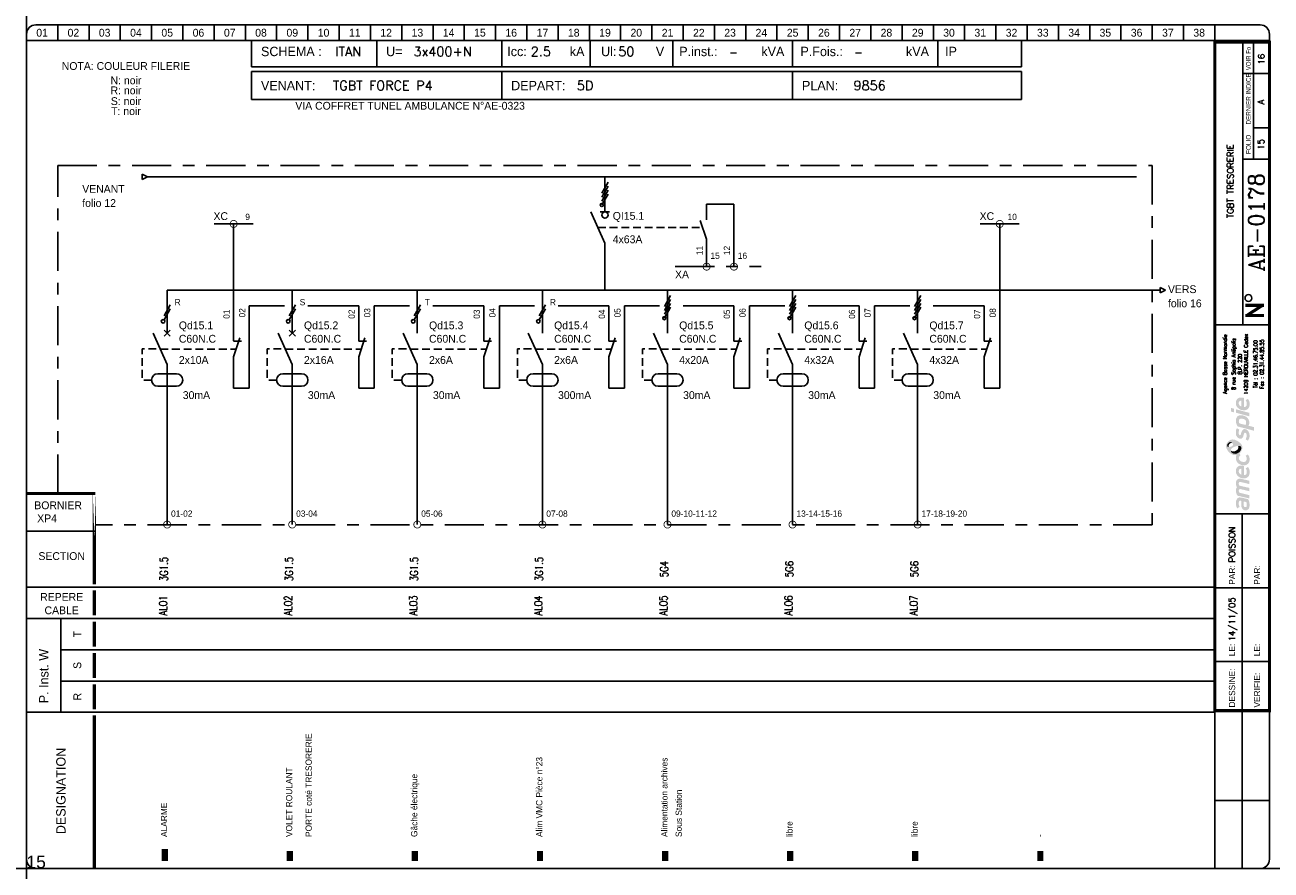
# Model space of a CAD drawing. Header units: millimetres. Extents: x 0 to 4898, y -1200 to 270.
# Tile 22 of 34: x 2500 to 2898, y -400 to -130. Entities that reach past the tile are written whole.
import ezdxf
from ezdxf.enums import TextEntityAlignment as Align

# ---------------------------------------------------------------- set-up
doc = ezdxf.new("R2010")
doc.units = ezdxf.units.MM
doc.header["$LTSCALE"] = 25
for name, pattern in [('AXES', [0.95, 0.5, -0.15, 0.15, -0.15]), ('CONTINU', [0]), ('DISCONTINU', [0.15, 0.1, -0.05])]:
    doc.linetypes.add(name, pattern=pattern)
doc.layers.get('0').update_dxf_attribs({"linetype": 'CONTINUOUS'})
doc.layers.get('Defpoints').update_dxf_attribs({"linetype": 'CONTINUOUS'})
for name, color, linetype in [('POINTILLE', 5, 'DISCONTINU'), ('TEXTE', 92, 'CONTINU'), ('TRAIAXE', 6, 'AXES'), ('TRAIFIN', 1, 'CONTINU'), ('TRAIGROS', 40, 'CONTINU'), ('TRAIMOY', 150, 'CONTINU')]:
    doc.layers.add(name, color=color, linetype=linetype)
doc.styles.add('ROMANC', font='romanc')
doc.styles.add('ROMANS8', font='ROMANS8.shx')
doc.styles.add('T1', font='arial.ttf')
doc.styles.add('TEXTE', font='txt8', dxfattribs={"height": 2.5})
doc.styles.add('TXT', font='txt', dxfattribs={"width": 0.8})

# ---------------------------------------------------------------- blocks, each defined once
blk = doc.blocks.new('CART')
at = {"layer": 'TEXTE', "color": 7}
for p, q in [((72.02, 264.91), (72.02, 256.49)), ((112.02, 264.91), (112.02, 256.49)), ((152.02, 264.91), (152.02, 256.49)), ((180.26, 264.91), (180.26, 256.49)), ((206.73, 264.91), (206.73, 256.49)), ((244.98, 264.91), (244.98, 256.49)), ((291.46, 264.91), (291.46, 256.49)), ((318.22, 264.91), (318.22, 256.49)), ((318.22, 256.49), (72.02, 256.49)), ((72, 255), (318.25, 255)), ((72, 246), (72, 255)), ((152, 255), (152, 246)), ((245, 255), (245, 246)), ((318.25, 255), (318.25, 246)), ((318.25, 246), (72, 246)), ((11.02, 79.91), (11.02, 49.91))]:
    blk.add_line(p, q, dxfattribs=at)
at = {"layer": 'TEXTE', "color": 7, "const_width": 1}
for points in [[(395.77, 180.16), (389.77, 180.16)], [(390.27, 176.91), (395.27, 180.16)], [(395.77, 176.91), (389.77, 176.91)]]:
    blk.add_lwpolyline(points, dxfattribs=at)
at = {"layer": 'TEXTE', "color": 7}
blk.add_circle((390.78, 182.5), 1.08, dxfattribs=at)
at = {"layer": 'TRAIAXE', "color": 6}
for p, q in [((10.02, 224.91), (360.02, 224.91)), ((10.02, 119.91), (10.02, 224.91)), ((360.02, 224.91), (360.02, 109.91)), ((360.02, 109.91), (22.02, 109.91))]:
    blk.add_line(p, q, dxfattribs=at)
at = {"layer": 'TRAIFIN', "color": 7}
for p, q in [((10.02, 269.91), (10.02, 264.91)), ((20.02, 269.91), (20.02, 264.91)), ((30.02, 269.91), (30.02, 264.91)), ((40.02, 269.91), (40.02, 264.91)), ((50.02, 269.91), (50.02, 264.91)), ((60.02, 269.91), (60.02, 264.91)), ((70.02, 269.91), (70.02, 264.91)), ((80.02, 269.91), (80.02, 264.91)), ((90.02, 269.91), (90.02, 264.91)), ((100.02, 269.91), (100.02, 264.91)), ((110.02, 269.91), (110.02, 264.91)), ((120.02, 269.91), (120.02, 264.91)), ((130.02, 269.91), (130.02, 264.91)), ((140.02, 269.91), (140.02, 264.91)), ((150.02, 269.91), (150.02, 264.91)), ((160.02, 269.91), (160.02, 264.91)), ((170.02, 269.91), (170.02, 264.91)), ((180.02, 269.91), (180.02, 264.91)), ((190.02, 269.91), (190.02, 264.91)), ((200.02, 269.91), (200.02, 264.91)), ((210.02, 269.91), (210.02, 264.91)), ((220.02, 269.91), (220.02, 264.91)), ((230.02, 269.91), (230.02, 264.91)), ((240.02, 269.91), (240.02, 264.91)), ((250.02, 269.91), (250.02, 264.91)), ((260.02, 269.91), (260.02, 264.91)), ((270.02, 269.91), (270.02, 264.91)), ((280.02, 269.91), (280.02, 264.91)), ((290.02, 269.91), (290.02, 264.91)), ((300.02, 269.91), (300.02, 264.91)), ((310.02, 269.91), (310.02, 264.91)), ((320.02, 269.91), (320.02, 264.91)), ((330.02, 269.91), (330.02, 264.91)), ((340.02, 269.91), (340.02, 264.91)), ((350.02, 269.91), (350.02, 264.91)), ((360.02, 269.91), (360.02, 264.91)), ((370.02, 269.91), (370.02, 264.91)), ((380.02, 269.91), (380.02, 264.91)), ((392.43, 226.95), (392.43, 264.41)), ((392.43, 237), (396.98, 237))]:
    blk.add_line(p, q, dxfattribs=at)
at = {"layer": 'TRAIGROS', "color": 7}
for p, q in [((3.02, 269.91), (394.52, 269.91)), ((0.02, 266.91), (0.02, 264.91)), ((397.52, 264.91), (0.02, 264.91)), ((397.52, 264.91), (0.02, 264.91)), ((0.02, 264.91), (0.02, 2.91)), ((389.02, 173.91), (389.02, 264.41)), ((397.52, 266.91), (397.52, 264.91)), ((397.52, 2.91), (397.52, 264.91)), ((389.02, 254.41), (397.02, 254.41)), ((389.02, 226.92), (397.02, 226.92)), ((380.02, 173.91), (397.52, 173.91)), ((380.02, 113.43), (397.53, 113.43)), ((0.02, 107.91), (22.02, 107.91)), ((0.02, 89.91), (380.02, 89.91)), ((11.02, 79.91), (0.02, 79.91)), ((11.02, 79.91), (380.02, 79.91)), ((11.02, 69.91), (380.02, 69.91)), ((11.02, 59.91), (380.02, 59.91)), ((0.02, 49.91), (380.02, 49.91)), ((380.02, -0.12), (380.02, 50.43)), ((3.02, -0.09), (394.52, -0.09))]:
    blk.add_line(p, q, dxfattribs=at)
for points, const_width in [([(380.02, 264.41), (380.02, 50.43), (397.52, 50.43), (397.52, 264.41), (380.02, 264.41)], 1), ([(0.02, 119.91), (22.02, 119.91)], 1), ([(21.73, 88.91), (21.73, 80.91)], 1), ([(21.73, 78.91), (21.73, 70.91)], 1), ([(21.73, 68.91), (21.73, 60.91)], 1), ([(21.73, 58.91), (21.73, 50.91)], 1), ([(21.73, 48.91), (21.73, 43.38)], 1), ([(21.73, 43.38), (21.73, -0.09)], 1), ([(44.23, 6.14), (44.23, 2.27)], 2), ([(84.23, 5.5), (84.23, 2.27)], 2), ([(124.23, 5.5), (124.23, 2.27)], 2), ([(164.23, 5.5), (164.23, 2.27)], 2), ([(204.23, 5.5), (204.23, 2.27)], 2), ([(244.23, 5.5), (244.23, 2.27)], 2), ([(284.23, 5.5), (284.23, 2.27)], 2), ([(324.23, 5.5), (324.23, 2.27)], 2)]:
    blk.add_lwpolyline(points, dxfattribs=dict(at, const_width=const_width))
at = {"layer": 'TRAIGROS', "color": 7, "const_width": 1}
blk.add_lwpolyline([(21.73, 119.95), (21.73, 90.91)], close=True, dxfattribs=at)
at = {"layer": 'TRAIGROS', "color": 7}
for centre, start, end in [((3.02, 266.91), 90, 180), ((394.52, 266.91), 0, 90), ((3.02, 2.91), 180, 270), ((394.52, 2.91), 270, 0)]:
    blk.add_arc(centre, 3, start, end, dxfattribs=at)
at = {"layer": 'TRAIMOY', "color": 7}
for p, q in [((388.77, -0.1), (388.77, 113.43)), ((380.02, 89.73), (397.53, 89.73)), ((380.02, 66.18), (397.53, 66.18)), ((380.02, 21.66), (397.53, 21.66))]:
    blk.add_line(p, q, dxfattribs=at)
at = {"layer": 'TEXTE', "color": 7}
for s, p in [('01', (5.02, 267.41)), ('02', (15.02, 267.41)), ('03', (25.02, 267.41)), ('04', (35.02, 267.41)), ('05', (45.02, 267.41)), ('06', (55.02, 267.41)), ('07', (65.02, 267.41)), ('08', (75.02, 267.41)), ('09', (85.02, 267.41)), ('10', (95.02, 267.41)), ('11', (105.02, 267.41)), ('12', (115.02, 267.41)), ('13', (125.02, 267.41)), ('14', (135.02, 267.41)), ('15', (145.02, 267.41)), ('16', (155.02, 267.41)), ('17', (165.02, 267.41)), ('18', (175.02, 267.41)), ('19', (185.02, 267.41)), ('20', (195.02, 267.41)), ('21', (205.02, 267.41)), ('22', (215.02, 267.41)), ('23', (225.02, 267.41)), ('24', (235.02, 267.41)), ('25', (245.02, 267.41)), ('26', (255.02, 267.41)), ('27', (265.02, 267.41)), ('28', (275.02, 267.41)), ('29', (285.02, 267.41)), ('30', (295.02, 267.41)), ('31', (305.02, 267.41)), ('32', (315.02, 267.41)), ('33', (325.02, 267.41)), ('34', (335.02, 267.41)), ('35', (345.02, 267.41)), ('36', (355.02, 267.41)), ('37', (365.02, 267.41)), ('38', (375.02, 267.41))]:
    blk.add_text(s, height=2.5, dxfattribs=at).set_placement(p, align=Align.MIDDLE)
for s, height, p in [('kA', 3, (173.77, 259.91)), ('Ul:', 3, (183.77, 259.91)), ('P.inst.:', 3, (208.77, 259.91)), ('kVA', 3, (235.02, 259.91)), ('P.Fois.:', 3, (247.52, 259.91)), ('kVA', 3, (281.27, 259.91)), ('SCHEMA :', 3, (75.02, 259.91)), ('U=', 3, (115.02, 259.91)), ('Icc:', 3, (153.77, 259.91)), ('V', 3, (201.27, 259.91)), ('IP', 3, (293.77, 259.91)), ('VENANT:', 3, (75, 249)), ('DEPART:', 3, (155, 249)), ('PLAN:', 3, (248, 249)), ('BORNIER', 2.5, (2.52, 114.91))]:
    blk.add_text(s, height=height, dxfattribs=at).set_placement(p)
at = {"layer": 'TEXTE', "color": 7, "width": 0.75}
blk.add_text('VOIR Fo', height=1.5, rotation=90, dxfattribs=at).set_placement((391.52, 255.41), (391.52, 262.91), align=Align.FIT)
at = {"layer": 'TEXTE', "color": 7, "style": 'TXT', "width": 0.8}
blk.add_text('DERNIER INDICE', height=1.5, rotation=90, dxfattribs=at).set_placement((391.52, 238.03))
at = {"layer": 'TEXTE', "color": 7}
for s, height, p in [('FOLIO', 1.5, (391.52, 231.67)), ('T', 2.5, (17.52, 74.91)), ('S', 2.5, (17.52, 64.91)), ('R', 2.5, (17.52, 54.91))]:
    blk.add_text(s, height=height, rotation=90, dxfattribs=at).set_placement(p, align=Align.CENTER)
for s, p in [('SECTION', (11.27, 98.66)), ('REPERE', (11.27, 85.59)), ('CABLE', (11.27, 81.3))]:
    blk.add_text(s, height=2.5, dxfattribs=at).set_placement(p, align=Align.CENTER)
for s, height, p in [('PAR:', 2, (386.53, 90.73)), ('PAR:', 2, (394.53, 90.73)), ('P. Inst. W', 3, (7.05, 52.81)), ('LE:', 2, (386.53, 67.86)), ('LE:', 2, (394.53, 67.86)), ('DESSINE:', 2, (386.53, 51.43)), ('VERIFIE:', 2, (394.53, 51.43)), ('DESIGNATION', 3, (12.52, 10.91))]:
    blk.add_text(s, height=height, rotation=90, dxfattribs=at).set_placement(p)
at = {"layer": 'TEXTE', "color": 4, "style": 'ROMANC'}
for tag, height, p in [('FOLIO_SUIVANT', 2, (395.92, 258.95)), ('INDICE', 2, (395.81, 245.26)), ('FOLIO', 2, (395.81, 231.67)), ('NUMERO', 5, (395.81, 206.7))]:
    blk.add_attdef(tag, text='', height=height, rotation=90, dxfattribs=at).set_placement(p, align=Align.CENTER)
for tag, p, height in [('REGIME_DE_NEUTRE', (98.77, 259.91), 3), ('TENSION', (123.77, 259.91), 3), ('ICC', (161.27, 259.91), 3), ('UI', (189.27, 259.91), 3), ('P_INSTAL', (224.73, 259.91), 2.5), ('PUISSSANCE_DE_FOISO', (264.73, 259.91), 2.5), ('VENANT_DE', (98, 249), 3), ('DEPART', (176, 249), 3), ('PLAN', (264.5, 249), 3)]:
    blk.add_attdef(tag, p, '', height=height, dxfattribs=at)
blk.add_attdef('INTITULE_DU_PLAN', text='', height=2, rotation=90, dxfattribs=at).set_placement((385.02, 219.91), align=Align.MIDDLE)
for tag, p in [('DESSINATEUR', (386.55, 97.87)), ('DATE', (386.53, 72.67))]:
    blk.add_attdef(tag, p, '', height=2, rotation=90, dxfattribs=at)
blk = doc.blocks.new('JC')
at = {"layer": 'TEXTE'}
for s, p in [('NOTA: COULEUR FILERIE', (10.73, 20.01)), ('N: noir', (10.73, 15.46)), ('R: noir', (10.73, 12.25)), ('S: noir', (10.73, 8.81)), ('T: noir', (10.73, 5.6))]:
    blk.add_text(s, height=2.5, dxfattribs=at).set_placement(p, align=Align.MIDDLE)
blk = doc.blocks.new('LOGO')
h = blk.add_hatch(color=187)
h.paths.add_polyline_path([(0.27, -25.15), (-0.26, -25.03), (-0.61, -25.01), (-0.96, -25.01), (-1.3, -25.15), (-1.56, -25.39), (-1.76, -25.66), (-1.92, -26.06), (-2.01, -26.61), (-2, -27.13), (-1.95, -27.54), (-1.82, -27.98), (-1.59, -28.49), (-0.78, -28.03), (-0.88, -27.84), (-0.99, -27.58), (-1.06, -27.27), (-1.09, -26.94), (-1.07, -26.65), (-1.03, -26.36), (-0.9, -26.15), (-0.74, -26.05), (-0.59, -26.04), (-0.23, -26.1), (-0.26, -26.47), (-0.29, -26.77), (-0.31, -27.1), (-0.31, -27.41), (-0.26, -27.77), (-0.19, -28.1), (-0.05, -28.44), (0.2, -28.78), (0.48, -28.98), (0.87, -29.11), (1.22, -29.1), (1.58, -29.04), (1.84, -28.87), (2.14, -28.53), (2.3, -28.16), (2.37, -27.71), (2.36, -27.1), (2.28, -26.51), (2.08, -25.89), (1.89, -25.54), (0.84, -25.3)])
h.paths.add_polyline_path([(0.54, -26.31), (1.32, -26.47), (1.41, -26.69), (1.48, -27.01), (1.49, -27.42), (1.48, -27.74), (1.4, -27.9), (1.29, -28.03), (1.14, -28.09), (0.96, -28.1), (0.81, -28.07), (0.69, -27.97), (0.6, -27.85), (0.54, -27.71), (0.5, -27.54), (0.49, -27.3), (0.49, -27.06), (0.5, -26.59)], flags=16)
h.paths.add_polyline_path([(-0.88, -23.47), (-0.97, -23.29), (-1.06, -23.08), (-1.08, -22.86), (-1.05, -22.63), (-0.97, -22.45), (-0.79, -22.36), (-0.5, -22.33), (2.29, -23.01), (2.29, -21.94), (-0.8, -21.24), (-0.96, -21.08), (-1.06, -20.77), (-1.1, -20.45), (-1, -20.2), (-0.87, -20.11), (-0.7, -20.03), (-0.48, -20.05), (2.29, -20.7), (2.29, -19.65), (-0.36, -19.01), (-0.65, -19), (-1.01, -19.01), (-1.3, -19.12), (-1.55, -19.28), (-1.77, -19.54), (-1.9, -19.8), (-1.98, -20), (-2.02, -20.38), (-2.01, -20.76), (-1.91, -21.13), (-1.79, -21.45), (-1.64, -21.71), (-1.75, -21.83), (-1.89, -22.08), (-1.98, -22.36), (-2.01, -22.66), (-2.01, -23), (-1.95, -23.36), (-1.85, -23.71), (-1.69, -24.08), (-1.5, -24.43), (2.29, -25.32), (2.29, -24.26)])
h.paths.add_polyline_path([(-0.19, -14.81), (-0.51, -14.81), (-0.91, -14.88), (-1.19, -15), (-1.42, -15.16), (-1.64, -15.38), (-1.83, -15.67), (-1.95, -15.97), (-2, -16.26), (-2.02, -16.52), (-2.01, -16.84), (-1.96, -17.15), (-1.84, -17.46), (-1.65, -17.81), (-1.41, -18.09), (-1.14, -18.33), (-0.89, -18.51), (-0.59, -18.68), (-0.17, -18.82), (0.24, -18.89), (0.59, -18.91), (0.98, -18.88), (1.37, -18.75), (1.77, -18.51), (2.17, -18.06), (2.33, -17.58), (2.38, -17.11), (2.38, -16.56), (2.33, -16.15), (2.2, -15.79), (2.03, -15.5), (1.82, -15.25), (1.14, -15.68), (1.3, -15.94), (1.42, -16.3), (1.49, -16.68), (1.49, -16.99), (1.43, -17.33), (1.23, -17.63), (0.99, -17.81), (0.79, -17.86), (0.6, -17.84), (0.6, -14.97), (0.23, -14.85)])
h.paths.add_polyline_path([(-0.26, -17.69), (-0.43, -17.64), (-0.58, -17.55), (-0.76, -17.39), (-0.9, -17.24), (-1.01, -17.02), (-1.06, -16.86), (-1.08, -16.63), (-1.06, -16.36), (-0.96, -16.16), (-0.83, -15.98), (-0.62, -15.87), (-0.44, -15.83), (-0.26, -15.83)], flags=16)
h.paths.add_polyline_path([(-0.09, -13.56), (-0.44, -13.4), (-0.74, -13.16), (-0.95, -12.9), (-1.04, -12.61), (-1.08, -12.36), (-1.02, -12.05), (-0.89, -11.83), (-0.73, -11.69), (-0.61, -11.61), (-0.5, -11.55), (-0.88, -10.89), (-1.08, -11.04), (-1.32, -11.18), (-1.51, -11.28), (-1.78, -11.38), (-1.87, -11.55), (-1.97, -11.89), (-2.01, -12.3), (-1.98, -12.76), (-1.82, -13.35), (-1.54, -13.76), (-1.25, -14.08), (-0.85, -14.34), (-0.48, -14.51), (-0.05, -14.65), (0.44, -14.71), (0.94, -14.69), (1.47, -14.5), (1.83, -14.25), (2.09, -13.94), (2.26, -13.6), (2.36, -13.21), (2.39, -12.82), (2.37, -12.43), (2.27, -11.98), (2.07, -11.58), (1.82, -11.23), (1.12, -11.67), (1.29, -11.95), (1.43, -12.27), (1.45, -12.61), (1.43, -12.96), (1.23, -13.36), (0.95, -13.57), (0.61, -13.63), (0.31, -13.63)])
h.paths.add_polyline_path([(1.25, -3.19), (0.94, -3.13), (0.59, -3.14), (0.32, -3.25), (0.1, -3.49), (-0.12, -3.81), (-0.25, -4.17), (-0.38, -4.62), (-0.46, -4.92), (-0.59, -5.03), (-0.74, -5.08), (-0.86, -5.03), (-0.96, -4.94), (-1.06, -4.74), (-1.12, -4.53), (-1.11, -4.23), (-1.07, -3.86), (-1.01, -3.51), (-0.93, -3.23), (-1.72, -2.85), (-1.84, -3.12), (-1.93, -3.4), (-1.97, -3.68), (-2, -3.98), (-2.02, -4.32), (-2, -4.65), (-1.94, -5.01), (-1.8, -5.31), (-1.64, -5.58), (-1.4, -5.84), (-1.11, -6.04), (-0.85, -6.17), (-0.56, -6.2), (-0.24, -6.15), (0.01, -5.99), (0.18, -5.81), (0.32, -5.51), (0.41, -5.18), (0.51, -4.86), (0.57, -4.63), (0.67, -4.45), (0.78, -4.33), (0.97, -4.29), (1.15, -4.35), (1.3, -4.55), (1.41, -4.85), (1.44, -5.24), (1.41, -5.62), (1.33, -5.91), (1.23, -6.15), (1.09, -6.39), (1.78, -6.81), (1.86, -6.74), (1.97, -6.61), (2.14, -6.32), (2.27, -6), (2.36, -5.62), (2.37, -5.24), (2.35, -4.86), (2.3, -4.52), (2.19, -4.21), (2.03, -3.92), (1.85, -3.65), (1.57, -3.35)])
h.paths.add_polyline_path([(1.14, 0.91), (0.82, 1.08), (0.5, 1.2), (0.1, 1.27), (-0.26, 1.3), (-0.73, 1.29), (-1.12, 1.19), (-1.38, 1.04), (-1.61, 0.8), (-1.77, 0.55), (-1.89, 0.33), (-1.98, 0.01), (-2.01, -0.32), (-1.99, -0.65), (-1.95, -1.02), (-1.88, -1.34), (-1.76, -1.63), (-1.63, -1.96), (-1.52, -2.24), (3.84, -3.66), (3.84, -2.51), (1.96, -2.01), (2.11, -1.85), (2.24, -1.56), (2.27, -1.32), (2.29, -1.04), (2.27, -0.75), (2.21, -0.44), (2.07, -0.1), (1.9, 0.2), (1.71, 0.44), (1.43, 0.71)])
h.paths.add_polyline_path([(0.98, -1.77), (-0.92, -1.28), (-0.98, -1.1), (-1.05, -0.84), (-1.07, -0.56), (-1.04, -0.29), (-0.94, -0.06), (-0.77, 0.11), (-0.53, 0.2), (-0.24, 0.22), (0.04, 0.2), (0.35, 0.13), (0.58, 0.05), (0.81, -0.07), (1.02, -0.24), (1.19, -0.46), (1.27, -0.68), (1.28, -0.93), (1.28, -1.16), (1.24, -1.43), (1.15, -1.61)], flags=16)
h.paths.add_polyline_path([(-1.97, 3.22), (-1.97, 2.11), (2.35, 0.95), (2.35, 2.06)])
h.paths.add_polyline_path([(-3.55, 3.65), (-3.55, 2.48), (-2.65, 2.25), (-2.65, 3.43)])
h.paths.add_polyline_path([(-0.19, 6.99), (-0.51, 6.99), (-0.91, 6.92), (-1.19, 6.81), (-1.42, 6.64), (-1.64, 6.43), (-1.83, 6.14), (-1.95, 5.83), (-2, 5.54), (-2.02, 5.28), (-2.01, 4.96), (-1.96, 4.66), (-1.84, 4.34), (-1.65, 4), (-1.41, 3.71), (-1.14, 3.48), (-0.89, 3.29), (-0.59, 3.12), (-0.17, 2.98), (0.24, 2.92), (0.59, 2.89), (0.98, 2.93), (1.37, 3.06), (1.77, 3.29), (2.17, 3.75), (2.33, 4.22), (2.38, 4.7), (2.38, 5.24), (2.33, 5.65), (2.2, 6.02), (2.03, 6.3), (1.82, 6.56), (1.14, 6.13), (1.3, 5.87), (1.42, 5.5), (1.49, 5.12), (1.49, 4.82), (1.43, 4.47), (1.23, 4.17), (0.99, 4), (0.79, 3.94), (0.6, 3.96), (0.6, 6.83), (0.23, 6.96)])
h.paths.add_polyline_path([(-0.26, 4.11), (-0.43, 4.16), (-0.58, 4.26), (-0.76, 4.42), (-0.9, 4.56), (-1.01, 4.78), (-1.06, 4.95), (-1.08, 5.17), (-1.06, 5.44), (-0.96, 5.64), (-0.83, 5.82), (-0.62, 5.93), (-0.44, 5.97), (-0.26, 5.97)], flags=16)
h = blk.add_hatch(color=135)
h.paths.add_polyline_path([(-2.62, -6.48), (-2.99, -6.44), (-3.33, -6.46), (-3.66, -6.54), (-3.9, -6.66), (-4.19, -6.88), (-4.48, -7.12), (-4.72, -7.4), (-4.9, -7.71), (-5.08, -8.08), (-5.15, -8.51), (-5.14, -8.84), (-5.03, -9.22), (-4.88, -9.56), (-4.68, -9.88), (-4.46, -10.22), (-4.19, -10.51), (-3.87, -10.81), (-3.57, -11.02), (-3.23, -11.21), (-2.91, -11.36), (-2.54, -11.44), (-2.16, -11.45), (-1.78, -11.38), (-1.51, -11.28), (-1.32, -11.18), (-1.08, -11.04), (-0.88, -10.89), (-0.73, -10.77), (-0.54, -10.54), (-0.29, -10.22), (-0.06, -9.77), (0.06, -9.2), (0.05, -8.64), (-0.11, -8.22), (-0.36, -7.85), (-0.69, -7.52), (-1.07, -7.21), (-1.43, -6.95), (-1.9, -6.73), (-2.27, -6.57)])
h.paths.add_polyline_path([(-2.94, -7.94), (-2.93, -8.06), (-2.93, -8.18), (-2.98, -8.34), (-3.08, -8.43), (-3.22, -8.54), (-3.43, -8.66), (-3.65, -8.75), (-3.89, -8.84), (-4.16, -8.87), (-4.34, -8.85), (-4.5, -8.82), (-4.67, -8.73), (-4.76, -8.58), (-4.8, -8.43), (-4.79, -8.24), (-4.75, -8.06), (-4.69, -7.92), (-4.59, -7.78), (-4.48, -7.64), (-4.34, -7.51), (-4.19, -7.41), (-4, -7.31), (-3.79, -7.28), (-3.58, -7.31), (-3.42, -7.38), (-3.25, -7.49), (-3.12, -7.62), (-3.02, -7.79)], flags=16)
h.paths.add_polyline_path([(-1.84, -8.57), (-1.32, -8.49), (-1.12, -8.49), (-0.87, -8.49), (-0.65, -8.57), (-0.45, -8.72), (-0.32, -8.9), (-0.26, -9.1), (-0.28, -9.35), (-0.35, -9.63), (-0.51, -9.97), (-0.73, -10.32), (-1.02, -10.58), (-1.39, -10.82), (-1.78, -10.98), (-2.23, -11.04), (-2.55, -11.01), (-2.82, -10.95), (-3.16, -10.77), (-3.4, -10.52), (-3.53, -10.28), (-3.6, -10.02), (-3.6, -9.73), (-3.5, -9.48), (-3.31, -9.23), (-3, -9.04), (-2.68, -8.88), (-2.26, -8.71)], flags=16)
h = blk.add_hatch(color=253)
h.paths.add_polyline_path([(-4, -7.31), (-4.19, -7.41), (-4.34, -7.51), (-4.48, -7.64), (-4.59, -7.78), (-4.69, -7.92), (-4.75, -8.06), (-4.79, -8.24), (-4.8, -8.43), (-4.76, -8.58), (-4.67, -8.73), (-4.5, -8.82), (-4.34, -8.85), (-4.36, -8.64), (-4.33, -8.43), (-4.27, -8.21), (-4.19, -8.05), (-4.09, -7.91), (-3.95, -7.79), (-3.82, -7.69), (-3.65, -7.62), (-3.47, -7.58), (-3.28, -7.58), (-3.12, -7.62), (-3.25, -7.49), (-3.42, -7.38), (-3.58, -7.31), (-3.79, -7.28)])
h.paths.add_polyline_path([(-0.87, -8.49), (-1.12, -8.49), (-1.32, -8.49), (-1.27, -8.65), (-1.22, -8.89), (-1.24, -9.17), (-1.31, -9.4), (-1.45, -9.63), (-1.67, -9.84), (-1.91, -10), (-2.2, -10.15), (-2.48, -10.22), (-2.71, -10.25), (-2.97, -10.24), (-3.22, -10.21), (-3.44, -10.12), (-3.6, -10.02), (-3.53, -10.28), (-3.4, -10.52), (-3.16, -10.77), (-2.82, -10.95), (-2.55, -11.01), (-2.23, -11.04), (-1.78, -10.98), (-1.39, -10.82), (-1.02, -10.58), (-0.73, -10.32), (-0.51, -9.97), (-0.35, -9.63), (-0.28, -9.35), (-0.26, -9.1), (-0.32, -8.9), (-0.45, -8.72), (-0.65, -8.57)])
at = {"color": 7, "style": 'ROMANS8', "width": 0.8}
for s, height, p in [('Agence Basse Normandie', 1.2384, (-4.85, 17.68)), ('8 rue Sophia Antipolis', 1.2384, (-2.12, 17.68)), ('14209 HEROUVILLE Cedex', 1.2384, (1.84, 17.68)), ('B.P. 220', 1.238, (-0.08, 17.68)), ('Tél : 02.31.46.75.00', 1.2384, (4.88, 17.68)), ('Fax : 02.31.44.85.55', 1.2384, (6.91, 17.68))]:
    blk.add_text(s, height=height, rotation=90, dxfattribs=at).set_placement(p, align=Align.CENTER)
blk = doc.blocks.new('U100')
at = {"layer": 'TRAIFIN'}
for p, q in [((1.11, 2.62), (-0.89, -0.88)), ((-0.89, -2.13), (1.11, 1.37))]:
    blk.add_line(p, q, dxfattribs=at)
blk.add_circle((-1.18, -2.64), 0.585, dxfattribs=at)
blk = doc.blocks.new('R12')
at = {"layer": 'TRAIFIN'}
blk.add_line((0, 0), (0, 10), dxfattribs=at)
at = {"layer": 'TRAIGROS'}
for p, q in [((2, 16), (0, 10)), ((0, 15), (2.5, 15))]:
    blk.add_line(p, q, dxfattribs=at)
blk = doc.blocks.new('U75')
at = {"layer": 'TRAIFIN', "const_width": 0.25}
blk.add_lwpolyline([(-1.125, 0, 1), (1.125, 0, 1)], format="xyb", close=True, dxfattribs=at)
blk = doc.blocks.new('U102')
at = {"layer": 'TRAIFIN'}
for p, q in [((1, 0.75), (-1, -2.75)), ((-1, -4), (1, -0.5)), ((1, -1.75), (-1, -5.25)), ((-1, -6.5), (1, -3))]:
    blk.add_line(p, q, dxfattribs=at)
blk.add_circle((-1, -6.5), 0.5, dxfattribs=at)
blk = doc.blocks.new('U6')
at = {"layer": 'TRAIFIN'}
blk.add_circle((0, -1), 1, dxfattribs=at)
at = {"layer": 'TRAIGROS'}
for p, q in [((0, -10), (-4.5, 0)), ((-1.5, 0), (1.5, 0))]:
    blk.add_line(p, q, dxfattribs=at)

msp = doc.modelspace()

# ---------------------------------------------------------------- linework, layer by layer
for p, q in [((2536.95, -177.74), (2536.95, -179.51)), ((2536.95, -177.74), (2538.73, -178.62)), ((2536.95, -179.51), (2538.73, -178.62)), ((2862.48, -214.02), (2864.26, -214.91)), ((2862.48, -214.02), (2862.48, -215.8)), ((2862.48, -215.8), (2864.26, -214.91))]:
    msp.add_line(p, q)
at = {"layer": 'Defpoints', "ltscale": 0.25}
for p, direction in [((2500, 0), (0, -1)), ((0, -400), (1, 0))]:
    msp.add_xline(p, direction, dxfattribs=at)
at = {"layer": 'POINTILLE'}
for p, q in [((2682.73, -194.87), (2716.23, -194.87)), ((2542.78, -233.77), (2567.04, -233.77)), ((2582.78, -233.77), (2607.04, -233.77)), ((2622.78, -233.77), (2647.04, -233.77)), ((2662.78, -233.77), (2687.04, -233.77)), ((2702.78, -233.77), (2727.04, -233.77)), ((2742.78, -233.77), (2767.04, -233.77)), ((2782.78, -233.77), (2807.04, -233.77))]:
    msp.add_line(p, q, dxfattribs=at)
at = {"layer": 'POINTILLE', "flags": 128}
for points in [[(2539.98, -243.66), (2536.98, -243.66), (2536.98, -233.66), (2541.98, -233.66)], [(2579.98, -243.66), (2576.98, -243.66), (2576.98, -233.66), (2581.98, -233.66)], [(2619.98, -243.66), (2616.98, -243.66), (2616.98, -233.66), (2621.98, -233.66)], [(2659.98, -243.66), (2656.98, -243.66), (2656.98, -233.66), (2661.98, -233.66)], [(2699.98, -243.66), (2696.98, -243.66), (2696.98, -233.66), (2701.98, -233.66)], [(2739.98, -243.66), (2736.98, -243.66), (2736.98, -233.66), (2741.98, -233.66)], [(2779.98, -243.66), (2776.98, -243.66), (2776.98, -233.66), (2781.98, -233.66)]]:
    msp.add_lwpolyline(points, dxfattribs=at)
at = {"layer": 'TRAIAXE'}
for p, q in [((2559.98, -193.7), (2572.48, -193.7)), ((2804.98, -193.7), (2817.48, -193.7)), ((2707.48, -207.37), (2734.98, -207.37))]:
    msp.add_line(p, q, dxfattribs=at)
at = {"layer": 'TRAIFIN'}
for p, q in [((2717.48, -192.37), (2717.48, -187.37)), ((2726.23, -187.37), (2717.48, -187.37)), ((2726.23, -187.37), (2726.23, -207.37)), ((2566.23, -231.16), (2566.23, -193.62)), ((2811.23, -246.27), (2811.23, -193.7)), ((2717.48, -207.37), (2717.48, -198.62)), ((2571.23, -246.27), (2571.23, -219.91)), ((2606.23, -231.2), (2606.23, -219.91)), ((2611.23, -246.27), (2611.23, -219.91)), ((2646.23, -231.2), (2646.23, -219.91)), ((2651.23, -246.27), (2651.23, -219.91)), ((2686.23, -231.2), (2686.23, -219.91)), ((2691.23, -246.27), (2691.23, -219.91)), ((2726.23, -231.2), (2726.23, -219.91)), ((2731.23, -246.27), (2731.23, -219.91)), ((2766.23, -231.2), (2766.23, -219.91)), ((2771.23, -246.27), (2771.23, -219.91)), ((2806.23, -231.2), (2806.23, -219.91)), ((2566.23, -246.2), (2566.23, -246.27)), ((2566.23, -246.27), (2571.23, -246.27)), ((2606.23, -246.2), (2606.23, -246.27)), ((2606.23, -246.27), (2611.23, -246.27)), ((2646.23, -246.2), (2646.23, -246.27)), ((2646.23, -246.27), (2651.23, -246.27)), ((2686.23, -246.2), (2686.23, -246.27)), ((2686.23, -246.27), (2691.23, -246.27)), ((2726.23, -246.2), (2726.23, -246.27)), ((2726.23, -246.27), (2731.23, -246.27)), ((2766.23, -246.2), (2766.23, -246.27)), ((2766.23, -246.27), (2771.23, -246.27)), ((2806.23, -246.2), (2806.23, -246.27)), ((2806.23, -246.27), (2811.23, -246.27))]:
    msp.add_line(p, q, dxfattribs=at)
for points in [[(2571.23, -219.91), (2582.48, -219.91)], [(2589.98, -219.91), (2606.23, -219.91)], [(2611.23, -219.91), (2622.48, -219.91)], [(2629.98, -219.91), (2646.23, -219.91)], [(2651.23, -219.91), (2662.48, -219.91)], [(2669.98, -219.91), (2686.23, -219.91)], [(2691.23, -219.91), (2702.48, -219.91)], [(2709.98, -219.91), (2726.23, -219.91)], [(2731.23, -219.91), (2742.48, -219.91)], [(2749.98, -219.91), (2766.23, -219.91)], [(2771.23, -219.91), (2782.48, -219.91)], [(2789.98, -219.91), (2806.23, -219.91)]]:
    msp.add_lwpolyline(points, dxfattribs=at)
at = {"layer": 'TRAIGROS'}
for p, q in [((2854.98, -178.62), (2538.73, -178.62)), ((2684.98, -178.62), (2684.98, -189.87)), ((2715.48, -192.62), (2717.48, -198.62)), ((2862.48, -214.91), (2544.98, -214.91)), ((2540.48, -228.66), (2544.98, -238.66)), ((2543.98, -229.66), (2545.98, -227.66)), ((2543.98, -227.66), (2545.98, -229.66)), ((2580.48, -228.66), (2584.98, -238.66)), ((2583.98, -227.66), (2585.98, -229.66)), ((2583.98, -229.66), (2585.98, -227.66)), ((2620.48, -228.66), (2624.98, -238.66)), ((2660.48, -228.66), (2664.98, -238.66)), ((2700.48, -228.66), (2704.98, -238.66)), ((2740.48, -228.66), (2744.98, -238.66)), ((2780.48, -228.66), (2784.98, -238.66)), ((2541.98, -241.66), (2547.98, -241.66)), ((2581.98, -241.66), (2587.98, -241.66)), ((2621.98, -241.66), (2627.98, -241.66)), ((2661.98, -241.66), (2667.98, -241.66)), ((2701.98, -241.66), (2707.98, -241.66)), ((2741.98, -241.66), (2747.98, -241.66)), ((2781.98, -241.66), (2787.98, -241.66)), ((2547.98, -245.66), (2541.98, -245.66)), ((2587.98, -245.66), (2581.98, -245.66)), ((2627.98, -245.66), (2621.98, -245.66)), ((2667.98, -245.66), (2661.98, -245.66)), ((2707.98, -245.66), (2701.98, -245.66)), ((2747.98, -245.66), (2741.98, -245.66)), ((2787.98, -245.66), (2781.98, -245.66))]:
    msp.add_line(p, q, dxfattribs=at)
msp.add_lwpolyline([(2684.98, -199.87), (2684.98, -214.87)], dxfattribs=at)
for centre, start, end in [((2541.98, -243.66), 90, 270), ((2547.98, -243.66), 270, 90), ((2581.98, -243.66), 90, 270), ((2587.98, -243.66), 270, 90), ((2621.98, -243.66), 90, 270), ((2627.98, -243.66), 270, 90), ((2661.98, -243.66), 90, 270), ((2667.98, -243.66), 270, 90), ((2701.98, -243.66), 90, 270), ((2707.98, -243.66), 270, 90), ((2741.98, -243.66), 90, 270), ((2747.98, -243.66), 270, 90), ((2781.98, -243.66), 90, 270), ((2787.98, -243.66), 270, 90)]:
    msp.add_arc(centre, 2, start, end, dxfattribs=at)
at = {"layer": 'TRAIMOY'}
for p, q in [((2544.98, -214.91), (2544.98, -228.66)), ((2584.98, -214.91), (2584.98, -228.66)), ((2624.98, -214.91), (2624.98, -228.66)), ((2664.98, -214.91), (2664.98, -228.66)), ((2704.98, -214.91), (2704.98, -228.66)), ((2744.98, -214.91), (2744.98, -228.66)), ((2784.98, -214.91), (2784.98, -228.66)), ((2544.98, -238.66), (2544.98, -289.91)), ((2584.98, -238.66), (2584.98, -289.91)), ((2624.98, -238.66), (2624.98, -289.91)), ((2664.98, -238.66), (2664.98, -289.91)), ((2704.98, -238.66), (2704.98, -289.91)), ((2744.98, -238.66), (2744.98, -289.91)), ((2784.98, -238.66), (2784.98, -289.91))]:
    msp.add_line(p, q, dxfattribs=at)

# ---------------------------------------------------------------- block references
msp.add_blockref('CART', (2499.98, -399.91)).add_auto_attribs({'INTITULE_DU_PLAN': 'TGBT TRESORERIE', 'NUMERO': 'AE-0178', 'FOLIO': '15', 'INDICE': 'A', 'FOLIO_SUIVANT': '16', 'REGIME_DE_NEUTRE': 'ITAN', 'TENSION': '3x400+N', 'ICC': '2.5', 'UI': '50', 'P_INSTAL': '-', 'PUISSSANCE_DE_FOISO': '-', 'VENANT_DE': 'TGBT FORCE P4', 'DEPART': '5D', 'PLAN': '9856', 'DATE': '14/11/05', 'DESSINATEUR': 'POISSON'})
for name, p in [('JC', (2521.08, -163.16)), ('LOGO', (2888.75, -256.24))]:
    msp.add_blockref(name, p)
at = {"layer": 'TEXTE'}
for p in [(2566.23, -246.2), (2606.23, -246.2), (2646.23, -246.2), (2686.23, -246.2), (2726.23, -246.2), (2766.23, -246.2), (2806.23, -246.2)]:
    msp.add_blockref('R12', p, dxfattribs=at)
at = {"layer": 'TRAIFIN'}
for name, p in [('U102', (2684.98, -181.12)), ('U75', (2566.23, -193.7)), ('U75', (2811.23, -193.7)), ('U75', (2717.48, -207.37)), ('U75', (2726.23, -207.37)), ('U102', (2704.98, -217.37)), ('U102', (2744.98, -217.37)), ('U102', (2784.98, -217.37)), ('U75', (2544.98, -289.91)), ('U75', (2584.98, -289.91)), ('U75', (2624.98, -289.91)), ('U75', (2664.98, -289.91)), ('U75', (2704.98, -289.91)), ('U75', (2744.98, -289.91)), ('U75', (2784.98, -289.91))]:
    msp.add_blockref(name, p, dxfattribs=at)
at = {"layer": 'TRAIGROS'}
msp.add_blockref('U6', (2684.98, -189.87), dxfattribs=at)
at = {"layer": 'TRAIMOY'}
for p in [(2544.87, -222.23), (2584.87, -222.23), (2624.87, -222.23), (2664.87, -222.23)]:
    msp.add_blockref('U100', p, dxfattribs=at)

# ---------------------------------------------------------------- texts
at = {"layer": 'Defpoints', "ltscale": 0.25, "insert": (2499.98, -395.89), "char_height": 4, "attachment_point": 1, "style": 'T1'}
msp.add_mtext_dynamic_manual_height_columns('15', width=90.3923, gutter_width=20, heights=[0], dxfattribs=at)
at = {"layer": 'TEXTE'}
for s, height, p in [('VENANT', 2.5, (2517.83, -183.73)), ('folio 12', 2.5, (2517.83, -188.26)), ('9', 2, (2569.98, -192.45)), ('QI15.1', 2.5, (2687.48, -192.37)), ('10', 2, (2813.73, -192.45)), ('4x63A', 2.5, (2687.48, -199.87)), ('15', 2, (2718.73, -204.87)), ('16', 2, (2727.48, -204.87)), ('VERS', 2.5, (2865.03, -215.83)), ('R', 2, (2547.37, -219.73)), ('S', 2, (2587.37, -219.73)), ('T', 2, (2627.37, -219.73)), ('R', 2, (2667.37, -219.73)), ('folio 16', 2.5, (2865.03, -220.36)), ('Qd15.1', 2.5, (2548.73, -227.41)), ('Qd15.2', 2.5, (2588.73, -227.41)), ('Qd15.3', 2.5, (2628.73, -227.41)), ('Qd15.4', 2.5, (2668.73, -227.41)), ('Qd15.5', 2.5, (2708.73, -227.41)), ('Qd15.6', 2.5, (2748.73, -227.41)), ('Qd15.7', 2.5, (2788.73, -227.41)), ('C60N.C', 2.5, (2548.73, -231.7)), ('C60N.C', 2.5, (2588.73, -231.7)), ('C60N.C', 2.5, (2628.73, -231.7)), ('C60N.C', 2.5, (2668.73, -231.7)), ('C60N.C', 2.5, (2708.73, -231.7)), ('C60N.C', 2.5, (2748.73, -231.7)), ('C60N.C', 2.5, (2788.73, -231.7)), ('2x10A', 2.5, (2548.73, -238.48)), ('2x16A', 2.5, (2588.73, -238.48)), ('2x6A', 2.5, (2628.73, -238.48)), ('2x6A', 2.5, (2668.73, -238.48)), ('4x20A', 2.5, (2708.73, -238.48)), ('4x32A', 2.5, (2748.73, -238.48)), ('4x32A', 2.5, (2788.73, -238.48)), ('30mA', 2.5, (2549.98, -249.73)), ('30mA', 2.5, (2589.98, -249.73)), ('30mA', 2.5, (2629.98, -249.73)), ('300mA', 2.5, (2669.98, -249.73)), ('30mA', 2.5, (2709.98, -249.73)), ('30mA', 2.5, (2749.98, -249.73)), ('30mA', 2.5, (2789.98, -249.73)), ('01-02', 2, (2546.23, -287.41)), ('03-04', 2, (2586.23, -287.41)), ('05-06', 2, (2626.23, -287.41)), ('07-08', 2, (2666.23, -287.41)), ('09-10-11-12', 2, (2706.23, -287.41)), ('13-14-15-16', 2, (2746.23, -287.41)), ('17-18-19-20', 2, (2786.23, -287.41))]:
    msp.add_text(s, height=height, dxfattribs=at).set_placement(p)
for s, p in [('XC', (2562.12, -191.2)), ('XC', (2807.12, -191.2)), ('XA', (2709.62, -209.87))]:
    msp.add_text(s, height=2.5, dxfattribs=at).set_placement(p, align=Align.MIDDLE)
for s, p in [('11', (2715.23, -202.2)), ('12', (2723.98, -202.2)), ('01', (2563.98, -222.58)), ('02', (2568.98, -222.15)), ('02', (2603.98, -222.58)), ('03', (2608.98, -222.15)), ('03', (2643.98, -222.58)), ('04', (2648.98, -222.15)), ('04', (2683.98, -222.58)), ('05', (2688.98, -222.15)), ('05', (2723.98, -222.58)), ('06', (2728.98, -222.15)), ('06', (2763.98, -222.58)), ('07', (2768.98, -222.15)), ('07', (2803.98, -222.58)), ('08', (2808.98, -222.15))]:
    msp.add_text(s, height=2, rotation=90, dxfattribs=at).set_placement(p, align=Align.MIDDLE)
at = {"layer": 'TEXTE', "color": 4}
msp.add_text(' XP4', height=2.5, dxfattribs=at).set_placement((2502.5, -289.17))
at = {"layer": 'TEXTE', "style": 'TEXTE', "width": 0.8}
for s, p in [('3G1.5', (2545.17, -304.16)), ('3G1.5', (2585.17, -304.16)), ('3G1.5', (2625.17, -304.16)), ('3G1.5', (2665.17, -304.16)), ('5G4', (2705.17, -304.16)), ('5G6', (2745.17, -304.16)), ('5G6', (2785.17, -304.16)), ('AL01', (2544.94, -315.82)), ('AL02', (2584.94, -315.82)), ('AL03', (2624.94, -315.82)), ('AL04', (2664.94, -315.82)), ('AL05', (2704.94, -315.82)), ('AL06', (2744.94, -315.82)), ('AL07', (2784.94, -315.82))]:
    msp.add_text(s, height=2.5, rotation=90, dxfattribs=at).set_placement(p, align=Align.CENTER)
at = {"layer": 'TEXTE', "ltscale": 0.9}
for s, p in [('PORTE coté TRESORERIE', (2591.23, -389.91)), ('Alimentation archives', (2704.98, -389.91)), ('Alim VMC Pièce n°23', (2664.98, -389.91)), ('VOLET ROULANT ', (2584.98, -389.91)), ('Gâche électrique', (2624.98, -389.91)), ('Sous Station', (2709.57, -389.91)), ('ALARME', (2544.98, -389.91)), ('libre', (2744.98, -389.91)), ('libre', (2784.98, -389.91)), ('-', (2824.98, -389.91))]:
    msp.add_text(s, height=2, rotation=90, dxfattribs=at).set_placement(p)
at = {"layer": 'TRAIFIN', "insert": (2585.97, -154.63), "char_height": 2.5, "width": 110.432, "attachment_point": 1}
msp.add_mtext('VIA COFFRET TUNEL AMBULANCE N°AE-0323', dxfattribs=at)

doc.saveas('drawing.dxf')
